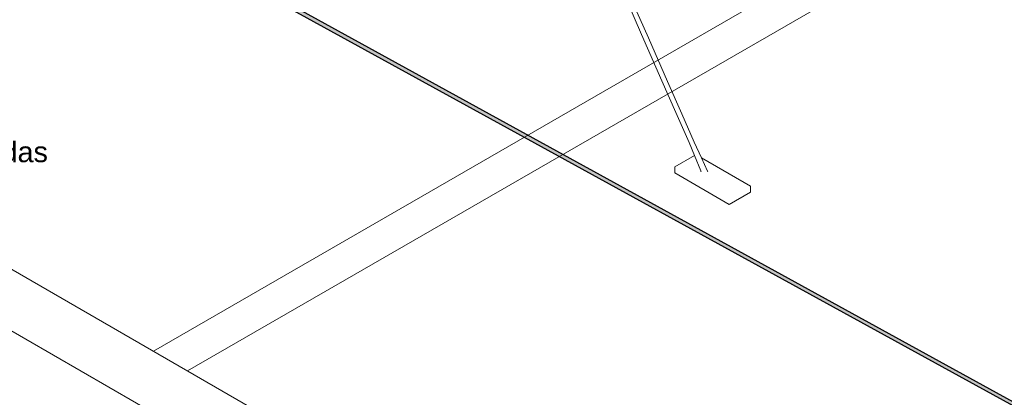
# Model space of a CAD drawing. Header units: millimetres. Extents: x 4477830 to 4478275, y -30323838 to -30323445.
# Tile 78 of 124: x 4478048.55 to 4478058.13, y -30323476.22 to -30323472.54. Entities that reach past the tile are written whole.
import ezdxf

# ---------------------------------------------------------------- set-up
doc = ezdxf.new("R2010")
doc.units = ezdxf.units.MM
doc.linetypes.add('NULL', pattern=[0])
for name, color, linetype, lineweight in [('IFC-Parede padrão-Contorno', 44, 'Continuous', 5), ('Nível 1', 7, 'Continuous', 0), ('PR-Captor', 9, 'Continuous', 18), ('PR-Condutos', 150, 'Continuous', 25), ('Textos', 7, 'Continuous', 9)]:
    doc.layers.add(name, color=color, linetype=linetype, lineweight=lineweight)
doc.styles.add('ARIAL', font='arial.ttf')

msp = doc.modelspace()

# ---------------------------------------------------------------- hatches: boundary and pattern name
at = {"layer": 'PR-Condutos', "linetype": 'Continuous', "true_color": 0x105689}
for points in [[(4478051.1436, -30323472.4061), (4478075.3022, -30323485.6981), (4478075.3059, -30323485.696)], [(4478051.1471, -30323472.3939), (4478051.1445, -30323472.4001), (4478075.3248, -30323485.7)], [(4478051.1445, -30323472.4001), (4478075.3059, -30323485.696), (4478075.3118, -30323485.6928)], [(4478051.1447, -30323472.4108), (4478075.3012, -30323485.6987), (4478075.3022, -30323485.6981)], [(4478051.1471, -30323472.3939), (4478066.6777, -30323480.9411), (4478075.3274, -30323485.6938)], [(4478051.1511, -30323472.3886), (4478066.6871, -30323480.9387), (4478075.3314, -30323485.6884), (4478066.6958, -30323480.9364), (4478075.3361, -30323485.6849), (4478051.2538, -30323472.439)], [(4478075.3274, -30323485.6938), (4478051.1991, -30323472.415), (4478051.1598, -30323472.4009)], [(4478051.1638, -30323472.3853), (4478066.7054, -30323480.934), (4478075.3441, -30323485.6852)], [(4478066.7007, -30323480.9352), (4478075.3361, -30323485.6849), (4478051.188, -30323472.3991), (4478051.1704, -30323472.3931), (4478051.2538, -30323472.439), (4478066.7007, -30323480.9352), (4478066.7019, -30323480.9349)], [(4478075.3278, -30323485.7133), (4478051.1811, -30323472.4308), (4478051.1803, -30323472.4315)], [(4478075.325, -30323485.7107), (4478051.1844, -30323472.4285), (4478051.1811, -30323472.4308)], [(4478075.3239, -30323485.7059), (4478051.1901, -30323472.4252), (4478051.1844, -30323472.4285)], [(4478051.188, -30323472.3991), (4478066.7023, -30323480.9348), (4478075.3406, -30323485.6837)], [(4478051.2048, -30323472.4084), (4478075.3406, -30323485.6837), (4478051.2051, -30323472.408)]]:
    msp.add_hatch(color=146, dxfattribs=at).paths.add_polyline_path(points)

# ---------------------------------------------------------------- linework, layer by layer
at = {"layer": 'IFC-Parede padrão-Contorno', "color": 8, "lineweight": 5}
for p, q in [((4478036.0473, -30323467.7984), (4478081.2575, -30323493.9006)), ((4478035.5276, -30323468.0984), (4478080.7379, -30323494.2006))]:
    msp.add_line(p, q, dxfattribs=at)
at = {"layer": 'Nível 1', "color": 8, "lineweight": 5}
for p, q in [((4478064.135, -30323467.5216), (4478049.8514, -30323475.7682)), ((4478064.4682, -30323467.714), (4478050.1847, -30323475.9606))]:
    msp.add_line(p, q, dxfattribs=at)
at = {"layer": 'PR-Captor', "color": 251}
for p, q in [((4478054.4552, -30323472.3537), (4478054.5983, -30323472.6872)), ((4478054.6677, -30323472.7179), (4478054.511, -30323472.372)), ((4478054.5983, -30323472.6872), (4478054.797, -30323473.1369)), ((4478054.8532, -30323473.142), (4478054.6677, -30323472.7179)), ((4478054.797, -30323473.1369), (4478054.9345, -30323473.4451)), ((4478054.9917, -30323473.4573), (4478054.8532, -30323473.142)), ((4478054.9345, -30323473.4451), (4478055.0626, -30323473.7387)), ((4478055.112, -30323473.7328), (4478054.9917, -30323473.4573)), ((4478055.0626, -30323473.7387), (4478055.1141, -30323473.8628)), ((4478055.1824, -30323473.8867), (4478055.112, -30323473.7328)), ((4478055.1141, -30323473.8628), (4478054.9225, -30323473.9735)), ((4478055.1141, -30323473.8628), (4478055.1766, -30323474.0133)), ((4478055.6587, -30323474.1617), (4478055.1824, -30323473.8867)), ((4478055.2419, -30323474.0166), (4478055.1824, -30323473.8867)), ((4478054.9225, -30323473.9735), (4478054.9225, -30323474.0335)), ((4478054.9225, -30323474.0335), (4478055.4536, -30323474.3401)), ((4478055.1766, -30323474.0133), (4478055.1776, -30323474.0158)), ((4478055.1776, -30323474.0158), (4478055.1785, -30323474.0181)), ((4478055.1785, -30323474.0181), (4478055.1796, -30323474.0207)), ((4478055.1796, -30323474.0207), (4478055.1789, -30323474.0165)), ((4478055.2412, -30323474.0158), (4478055.2435, -30323474.02)), ((4478055.2435, -30323474.02), (4478055.2419, -30323474.0166)), ((4478055.6587, -30323474.2217), (4478055.6587, -30323474.1617)), ((4478055.4536, -30323474.3401), (4478055.6587, -30323474.2217))]:
    msp.add_line(p, q, dxfattribs=at)
at = {"layer": 'PR-Condutos'}
for p, q in [((4478066.7058, -30323480.9339), (4478051.1638, -30323472.3853)), ((4478051.1803, -30323472.4315), (4478075.3278, -30323485.7133))]:
    msp.add_line(p, q, dxfattribs=at)

# ---------------------------------------------------------------- texts
at = {"layer": 'Textos', "linetype": 'NULL', "insert": (4478048.8257, -30323473.9893), "char_height": 0.2, "width": 10.122256, "attachment_point": 9, "line_spacing_factor": 0.6, "style": 'ARIAL'}
msp.add_mtext('Captor Franklin - Mastro 3m - 2 descidas', dxfattribs=at)

doc.saveas('drawing.dxf')
